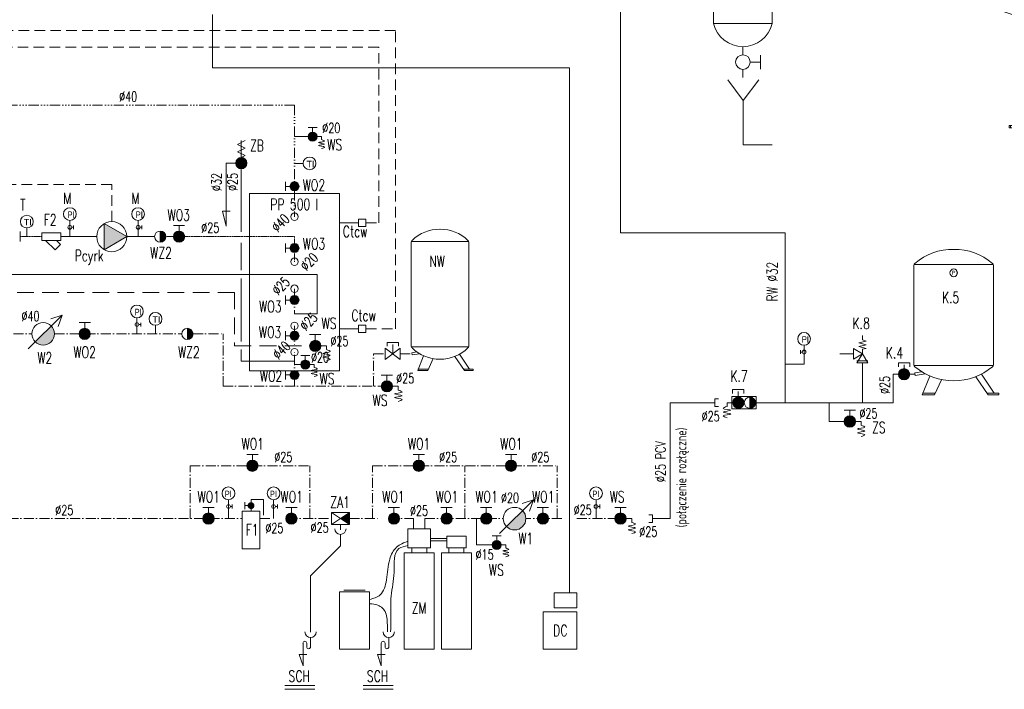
# Model space of a CAD drawing. Header units: millimetres. Extents: x -2127 to 74040, y -8065 to 13366.
# Tile 2 of 5: x 8122 to 19900, y -4723 to 3289. Entities that reach past the tile are written whole.
import ezdxf

# ---------------------------------------------------------------- set-up
doc = ezdxf.new("R2010")
doc.units = ezdxf.units.MM
for name, pattern in [('ACAD_ISO05W100', [33, 24, -3, 0, -3, 0, -3]), ('ACAD_ISO10W100', [18.5, 12, -3, 0.5, -3]), ('ACAD_ISO14W100', [25.5, 12, -3, 0.5, -3, 0.5, -3, 0.5, -3]), ('DASHED', [19.05, 12.7, -6.35]), ('DASHEDX2', [1.5, 1, -0.5]), ('IS-DASHED', [19.05, 12.7, -6.35])]:
    doc.linetypes.add(name, pattern=pattern)
doc.layers.get('0').update_dxf_attribs({"lineweight": 15})
for name, color, linetype, lineweight in [('IS-armatura', 7, 'Continuous', 20), ('IS-automatyka', 242, 'DASHED', 15), ('IS-gaz', 40, 'Continuous', 30), ('IS-kondensat', 44, 'DASHED', 30), ('IS-obieg-kotłowy-powrot', 20, 'IS-DASHED', 30), ('IS-obieg-kotłowy-zasilanie', 10, 'Continuous', 30), ('IS-opisy', 7, 'Continuous', 20)]:
    doc.layers.add(name, color=color, linetype=linetype, lineweight=lineweight)
doc.styles.get("Standard").update_dxf_attribs({"font": 'arial.ttf'})
doc.styles.add('STANDARD2', font='simplex.shx', dxfattribs={"width": 0.7})
doc.linetypes.add('FALA', pattern='A,0.5,-0.2,["~",Standard,S=0.1,R=0,X=-0.1,Y=-0.15],-0.25', length=0.95)
doc.linetypes.add('FENCELINE1', pattern='A,0.25,-0.1,[133,ltypeshp.shx,S=0.1,R=0,X=-0.1,Y=0],-0.1,1', length=1.45)
doc.linetypes.add('X', pattern='A,0.5,-0.2,["x",Standard,S=0.1,R=0,X=-0.1,Y=-0.05],-0.25', length=0.95)

# ---------------------------------------------------------------- blocks, each defined once
blk = doc.blocks.new('CPHS_001')
for p, q in [((-0.5, 0.25), (0.5, -0.25)), ((0.5, 0.25), (-0.5, -0.25)), ((-0.5, -0.25), (-0.5, 0.25)), ((0.5, -0.25), (0.5, 0.25))]:
    blk.add_line(p, q)
blk = doc.blocks.new('A$C06771121')
for p, q in [((287.2, 434.4), (253.8, 434.4)), ((253.8, 434.4), (253.8, 424.1)), ((287.2, 424.1), (287.2, 434.4)), ((287.2, 424.1), (253.8, 424.1)), ((256.8, 380.2), (256.8, 424.1)), ((284.5, 424.1), (284.5, 380.2)), ((284.5, 380.2), (256.8, 380.2)), ((283.6, 365.1), (257.4, 365.1)), ((257.4, 365.1), (257.4, 335.6)), ((282.8, 377), (258.2, 377)), ((261.2, 377), (258.2, 377)), ((258.2, 377), (258.2, 365.1)), ((259.9, 380.2), (259.9, 377)), ((264.4, 377), (261.2, 377)), ((264.4, 377), (264.4, 365.1)), ((276.6, 377), (276.6, 365.1)), ((281.1, 380.2), (281.1, 377)), ((282.8, 365.1), (282.8, 377)), ((283.6, 335.7), (283.6, 365.1)), ((372, 342.2), (346.5, 342.2)), ((346.5, 342.2), (346.5, 321.9)), ((372, 309.9), (372, 342.2)), ((387.7, 300.4), (153.3, 300.4)), ((404.6, 273.5), (136.4, 273.5)), ((136.4, 273.5), (136.4, 252.1)), ((404.6, 252.1), (136.4, 252.1)), ((136.4, 252.1), (136.4, 237.3)), ((404.6, 252.1), (404.6, 273.5)), ((404.6, 252.1), (404.6, 218.2)), ((66.1, 237.3), (58.3, 229.5)), ((66.1, 229.5), (58.3, 229.5)), ((58.3, 229.5), (58.3, -222.6)), ((66.1, 233.4), (62.2, 229.5)), ((66.1, -230.5), (66.1, 237.3)), ((66.1, 237.3), (153.1, 237.3)), ((153.1, 233.4), (66.1, 233.4)), ((153.1, 237.3), (153.1, -230.5)), ((403.3, 213), (404.6, 218.2)), ((395.4, 176.8), (395.5, 178.9)), ((395.5, 178.9), (395.6, 181)), ((395.6, 181), (395.8, 183.2)), ((395.8, 183.2), (396.1, 185.3)), ((396.1, 185.3), (396.4, 187.3)), ((396.4, 187.3), (396.7, 189.4)), ((396.7, 189.4), (397.1, 191.3)), ((397.1, 191.3), (397.4, 193.2)), ((397.4, 193.2), (397.8, 195.1)), ((397.8, 195.1), (398.2, 196.9)), ((398.2, 196.9), (398.7, 198.7)), ((398.7, 198.7), (399.1, 200.4)), ((399.1, 200.4), (399.6, 202)), ((399.6, 202), (400, 203.5)), ((400, 203.5), (400.9, 206.4)), ((400.9, 206.4), (401.8, 209)), ((401.8, 209), (402.6, 211.2)), ((402.6, 211.2), (403.3, 213)), ((395.3, 174.6), (395.4, 176.8)), ((395.3, 172.3), (395.3, 174.6)), ((395.3, 173.7), (395.3, 171.5)), ((395.3, 171.5), (395.4, 169.3)), ((395.4, 169.3), (395.5, 167.2)), ((395.5, 167.2), (395.6, 165)), ((395.6, 165), (395.9, 162.9)), ((395.9, 162.9), (396.1, 160.8)), ((396.1, 160.8), (396.4, 158.8)), ((396.4, 158.8), (396.7, 156.8)), ((396.7, 156.8), (397.1, 154.8)), ((397.1, 154.8), (397.4, 152.9)), ((397.4, 152.9), (397.8, 151)), ((397.8, 151), (398.3, 149.2)), ((398.3, 149.2), (398.7, 147.4)), ((398.7, 147.4), (399.1, 145.7)), ((399.1, 145.7), (400, 142.6)), ((400, 142.6), (401, 139.7)), ((401, 139.7), (401.8, 137.1)), ((401.8, 137.1), (404.6, 129.3)), ((404.6, 129.3), (404.6, -122.4)), ((13.1, 87.2), (0, 87.2)), ((0, 87.2), (0, -87.2)), ((16.4, 83.9), (13.1, 87.2)), ((13.2, 87.1), (13.1, -87.2)), ((16.4, 3.4), (16.4, 83.9)), ((58.3, 64.4), (16.4, 64.4)), ((16.4, 64.4), (16.4, -57.5)), ((58.3, 3.4), (16.4, 3.4)), ((58.3, -2.5), (16.4, -2.5)), ((16.4, -83.5), (16.4, -3.1)), ((58.3, -57.5), (16.4, -57.5)), ((0, -87.2), (13.1, -87.2)), ((13.1, -87.2), (16.4, -83.5)), ((398.2, -143.6), (398.7, -141.8)), ((398.7, -141.8), (399.1, -140.1)), ((399.1, -140.1), (399.6, -138.5)), ((399.6, -138.5), (400, -137)), ((400, -137), (400.9, -134.1)), ((400.9, -134.1), (401.8, -131.5)), ((401.8, -131.5), (402.6, -129.3)), ((402.6, -129.3), (403.2, -127.5)), ((403.2, -127.5), (404.6, -122.4)), ((395.3, -166), (395.4, -163.8)), ((395.3, -168.2), (395.3, -166)), ((395.3, -166.8), (395.3, -169)), ((395.3, -169), (395.4, -171.2)), ((395.4, -163.8), (395.5, -161.6)), ((395.4, -171.2), (395.5, -173.4)), ((395.5, -161.6), (395.6, -159.5)), ((395.5, -173.4), (395.6, -175.5)), ((395.6, -159.5), (395.8, -157.4)), ((395.6, -175.5), (395.9, -177.6)), ((395.8, -157.4), (396.1, -155.3)), ((395.9, -177.6), (396.1, -179.7)), ((396.1, -155.3), (396.4, -153.2)), ((396.4, -153.2), (396.7, -151.2)), ((396.7, -151.2), (397.1, -149.2)), ((397.1, -149.2), (397.4, -147.3)), ((397.4, -147.3), (397.8, -145.4)), ((397.8, -145.4), (398.2, -143.6)), ((396.1, -179.7), (396.4, -181.8)), ((396.4, -181.8), (396.7, -183.8)), ((396.7, -183.8), (397.1, -185.8)), ((397.1, -185.8), (397.4, -187.7)), ((397.4, -187.7), (397.8, -189.5)), ((397.8, -189.5), (398.2, -191.3)), ((398.2, -191.3), (398.7, -193.1)), ((398.7, -193.1), (399.1, -194.8)), ((399.1, -194.8), (400, -198)), ((400, -198), (401, -200.8)), ((401, -200.8), (401.8, -203.4)), ((401.8, -203.4), (404.6, -211.3)), ((404.6, -211.3), (404.6, -266.6)), ((58.3, -222.6), (66.1, -222.6)), ((66.1, -230.5), (58.3, -222.6)), ((66.1, -226.6), (61.2, -222.6)), ((153.1, -226.6), (66.1, -226.6)), ((153.1, -230.5), (66.1, -230.5)), ((136.4, -266.6), (136.4, -230.5)), ((404.6, -245.2), (136.4, -245.2)), ((404.6, -266.6), (136.4, -266.6)), ((14.4, -317.8), (-19.1, -317.9)), ((-19.1, -317.9), (-19.1, -344.1)), ((14.4, -344.2), (14.4, -317.8)), ((14.4, -317.8), (185.3, -317.8)), ((387.7, -293.5), (153.3, -293.5)), ((211.5, -313.3), (153.3, -293.5)), ((185.3, -317.8), (185.3, -344.2)), ((211.5, -323.5), (197.8, -312)), ((211.5, -375.9), (211.5, -307)), ((387.7, -293.5), (329.5, -313.6)), ((329.5, -313.6), (329.5, -307)), ((329.5, -313.6), (329.5, -375.9)), ((-19.1, -344.1), (14.4, -344.1)), ((185.3, -344.2), (14.4, -344.2)), ((329.5, -354.3), (211.5, -354.3)), ((329.5, -366.1), (211.5, -366.1)), ((329.5, -370), (211.5, -370)), ((329.5, -375.9), (211.5, -375.9)), ((216.5, -366.1), (216.5, -375.9)), ((250.8, -538.6), (250.8, -375.9)), ((290.1, -375.9), (290.1, -538.6)), ((324.5, -366.1), (324.5, -375.9)), ((245.9, -715.5), (245.9, -538.6)), ((245.9, -538.6), (250.8, -538.6)), ((290.1, -538.6), (250.8, -538.6)), ((290.1, -538.6), (295.1, -538.6)), ((295.1, -538.6), (295.1, -715.5)), ((196.8, -723.3), (196.8, -715.5)), ((196.8, -715.5), (295.1, -715.5)), ((344.2, -723.3), (196.8, -723.3)), ((201.7, -715.5), (201.7, -723.3)), ((295.1, -715.5), (344.2, -715.5)), ((339.3, -715.5), (339.3, -723.3)), ((344.2, -715.5), (344.2, -723.3))]:
    blk.add_line(p, q)
at = {"extrusion": (1, 6.12303e-17, 0)}
for p, q in [((514, 268.2), (514.5, 268.7)), ((514, 79.2), (514, 268.2)), ((526.5, 268.7), (514.5, 268.7)), ((514.5, 78.7), (514.5, 268.7)), ((527, 268.2), (526.5, 268.7)), ((526.5, 78.7), (526.5, 268.7)), ((527, 79.2), (527, 268.2)), ((498, 218.2), (404.6, 218.2)), ((488, 129.3), (488, 218.2)), ((498, 218.2), (514, 224.7)), ((498, 129.3), (498, 218.2)), ((530, 237.7), (527, 237.7)), ((530, 109.7), (530, 237.7)), ((498, 129.3), (404.6, 129.3)), ((498, 129.3), (514, 122.7)), ((530, 109.7), (527, 109.7)), ((526.5, 78.7), (514.5, 78.7)), ((527, 79.2), (526.5, 78.7)), ((514, -72.3), (514.5, -71.8)), ((514, -261.3), (514, -72.3)), ((526.5, -71.8), (514.5, -71.8)), ((514.5, -261.8), (514.5, -71.8)), ((527, -72.3), (526.5, -71.8)), ((526.5, -261.8), (526.5, -71.8)), ((527, -261.3), (527, -72.3)), ((530, -102.8), (527, -102.8)), ((530, -230.8), (530, -102.8)), ((498, -122.4), (404.6, -122.4)), ((488, -211.3), (488, -122.4)), ((498, -122.4), (514, -115.8)), ((498, -211.3), (498, -122.4)), ((498, -211.3), (404.6, -211.3)), ((498, -211.3), (514, -217.8)), ((530, -230.8), (527, -230.8)), ((526.5, -261.8), (514.5, -261.8)), ((527, -261.3), (526.5, -261.8))]:
    blk.add_line(p, q, dxfattribs=at)
for centre, radius in [((107.3, 173.7), 13), ((107.4, 173.7), 10.3), ((107.4, 173.7), 4.61), ((107.3, -166.8), 13), ((107.4, -166.8), 10.3), ((107.3, -166.9), 4.61), ((270.5, -559.4), 8.74)]:
    blk.add_circle(centre, radius)
for centre, radius, start, end in [((270.5, 125.8), 210.2, 56.1206, 123.8794), ((165.8, 273.8), 29.4, 115.1122, 180.4665), ((375.2, 273.8), 29.4, 359.5335, 64.8878), ((161.5, -269.5), 25.3, 173.3784, 251.0446), ((379.5, -269.5), 25.3, 288.9554, 6.6216), ((183.2, -297.3), 20.6, 275.8297, 324.2983), ((270.5, -55.8), 258, 256.7942, 283.2081), ((185, -300.5), 43.8, 270.4885, 307.4033)]:
    blk.add_arc(centre, radius, start, end)
blk = doc.blocks.new('kotły')
at = {"layer": 'IS-armatura', "ltscale": 10}
blk.add_hatch(color=256, dxfattribs=at).paths.add_polyline_path([(-379.5, 297, -0.414214), (-372.7, 290.3), (-386.2, 290.3, -0.414214)])
at = {"layer": 'IS-armatura'}
for points in [[(-379.5, 269.9, -1), (-379.5, 283.4, -1)], [(-262.4, 251.8, -1), (-262.4, 265.3, -1)], [(-379.5, 255.3), (-379.5, 255.3), (-363.9, 228.3), (-395.1, 228.3)], [(-379.5, 189.1, -1), (-379.5, 202.6, -1)]]:
    blk.add_hatch(color=256, dxfattribs=at).paths.add_polyline_path(points)
at = {"layer": 'IS-armatura', "extrusion": (0, 1, 0)}
for p, q in [((-285.1, 775.9, 130.6), (-355.7, 775.9, 130.6)), ((-355.7, 775.9, 130.6), (-355.7, 771.6, 130.6)), ((-285.9, 779.6, 130.6), (-354.9, 779.6, 130.6)), ((-354.9, 776.9, 130.6), (-354.9, 779.6, 130.6)), ((-285.9, 776.9, 130.6), (-354.9, 776.9, 130.6)), ((-344.5, 781.4, 130.6), (-344.5, 779.6, 130.6)), ((-342.7, 782.2, 130.6), (-343.8, 782.1, 130.6)), ((-298.3, 783.4, 130.6), (-342.5, 783.4, 130.6)), ((-342.5, 783.4, 130.6), (-342.5, 782.4, 130.6)), ((-298.3, 783.4, 130.6), (-298.3, 782.4, 130.6)), ((-298.2, 782.2, 130.6), (-297, 782.1, 130.6)), ((-296.3, 781.4, 130.6), (-296.3, 779.6, 130.6)), ((-285.9, 776.9, 130.6), (-285.9, 779.6, 130.6)), ((-285.1, 775.9, 130.6), (-285.1, 771.6, 130.6)), ((-435.8, 767.2, 130.6), (-435.8, 327.9, 130.6)), ((-417.3, 768.8, 130.6), (-434.2, 768.8, 130.6)), ((-415.7, 767.2, 130.6), (-415.7, 327.9, 130.6)), ((-354.3, 770.6, 130.6), (-354.9, 770.9, 130.6)), ((-285.9, 770.9, 130.6), (-354.9, 770.9, 130.6)), ((-286.5, 770.6, 130.6), (-354.3, 770.6, 130.6)), ((-354.3, 770.6, 130.6), (-354.3, 763.9, 130.6)), ((-286.5, 763.9, 130.6), (-354.3, 763.9, 130.6)), ((-353.6, 762.3, 130.6), (-354.3, 763.9, 130.6)), ((-287.2, 762.3, 130.6), (-353.6, 762.3, 130.6)), ((-353.6, 762.3, 130.6), (-353.6, 741.9, 130.6)), ((-287.2, 762.3, 130.6), (-286.5, 763.9, 130.6)), ((-287.2, 762.3, 130.6), (-287.2, 741.9, 130.6)), ((-286.5, 770.6, 130.6), (-285.9, 770.9, 130.6)), ((-286.5, 770.6, 130.6), (-286.5, 763.9, 130.6)), ((-225.1, 767.2, 130.6), (-225.1, 327.9, 130.6)), ((-206.6, 768.8, 130.6), (-223.5, 768.8, 130.6)), ((-205, 767.2, 130.6), (-205, 327.9, 130.6)), ((-415.7, 741.9, 130.6), (-225.1, 741.9, 130.6)), ((-415.7, 698.6, 130.6), (-413.7, 698.6, 130.6)), ((-413.7, 343.6, 130.6), (-413.7, 698.6, 130.6)), ((-413.7, 696.6, 130.6), (-227.1, 696.6, 130.6)), ((-411.4, 696.6, 130.6), (-411.4, 702.6, 130.6)), ((-411.4, 702.6, 130.6), (-399.9, 702.6, 130.6)), ((-399.9, 702.6, 130.6), (-399.9, 696.6, 130.6)), ((-240.9, 702.6, 130.6), (-240.9, 696.6, 130.6)), ((-229.4, 702.6, 130.6), (-240.9, 702.6, 130.6)), ((-229.4, 696.6, 130.6), (-229.4, 702.6, 130.6)), ((-225.1, 698.6, 130.6), (-227.1, 698.6, 130.6)), ((-227.1, 698.6, 130.6), (-227.1, 343.6, 130.6)), ((-413.7, 676.6, 130.6), (-227.1, 676.6, 130.6)), ((-413.7, 365.7, 130.6), (-227.1, 365.7, 130.6)), ((-415.7, 343.6, 130.6), (-413.7, 343.6, 130.6)), ((-413.7, 345.6, 130.6), (-227.1, 345.6, 130.6)), ((-225.1, 343.6, 130.6), (-227.1, 343.6, 130.6)), ((-225.1, 328, 130.6), (-415.7, 328, 130.6)), ((-225.1, 327.6, 130.6), (-415.7, 327.6, 130.6))]:
    blk.add_line(p, q, dxfattribs=at)
at = {"layer": 'IS-armatura'}
for p, q in [((-435.8, 327.9, 130.6), (-205, 327.9, 130.6)), ((-298.3, 300.9), (-308.2, 300.9)), ((-308.2, 300.9), (-308.2, 290.1)), ((-298.3, 294.7), (-298.3, 307.2)), ((-285.8, 300.9), (-298.3, 307.2)), ((-285.8, 300.9), (-298.3, 294.7)), ((-285.8, 300.9), (-292, 288.4)), ((-285.8, 300.9), (-279.5, 288.4)), ((-372.7, 290.3, -15.7), (-386.2, 290.3, -15.7)), ((-279.5, 288.4), (-292, 288.4)), ((-285.8, 276.1), (-285.8, 288.4)), ((-393, 283.4, 55), (-393, 269.9, 55)), ((-386.2, 276.6, 55), (-393, 276.6, 55)), ((-275.9, 265.3), (-275.9, 251.8)), ((-269.2, 258.5), (-275.9, 258.5)), ((-393, 202.6, 55), (-393, 189.1, 55)), ((-386.2, 195.9, 55), (-393, 195.9, 55)), ((-389.5, 180.4, 65.5), (-393.3, 172.8, 65.5)), ((-387.5, 179.4, 65.5), (-391.3, 171.8, 65.5)), ((-381.9, 169.6, 65.5), (-390.3, 173.8, 65.5)), ((-379.5, 172.9, 65.5), (-388.5, 177.4, 65.5)), ((-372.7, 181.9, 65.5), (-386.2, 181.9, 65.5)), ((-386.2, 181.9, 65.5), (-372.7, 163.9, 65.5)), ((-386.2, 163.9, 65.5), (-372.7, 181.9, 65.5)), ((-372.7, 163.9, 65.5), (-386.2, 163.9, 65.5)), ((-62.8, -75.4), (-62.8, -60)), ((4.9, -115.7), (-8.7, -100.3)), ((4.4, -115.7), (18, -100.3)), ((4.4, -131.1), (4.4, -115.7)), ((-180.6, -131.5), (-40.5, -131.5))]:
    blk.add_line(p, q, dxfattribs=at)
at = {"layer": 'IS-armatura', "linetype": 'DASHED', "elevation": 130.6}
blk.add_lwpolyline([(-408.6, 327.9), (-233, 327.9), (-233, 146.3), (-408.6, 146.3)], close=True, dxfattribs=at)
at = {"layer": 'IS-armatura', "elevation": 13.3}
blk.add_lwpolyline([(-379.5, 255.3), (-363.9, 228.3), (-395.1, 228.3)], close=True, dxfattribs=at)
at = {"layer": 'IS-armatura', "elevation": 55.9}
for points in [[(-330.8, 220.5), (-314.9, 220.5)], [(-330.8, 220.5), (-314.9, 189.5)], [(-314.9, 220.5), (-330.8, 189.5)], [(-320.7, 200.4), (-315.6, 207)], [(-318.1, 195.6), (-311.8, 204)], [(-316.4, 207.5), (-315.9, 208.3)], [(-311, 203.5), (-316.4, 207.5)], [(-310.5, 204), (-315.9, 208.3)], [(-311, 203.5), (-310.5, 204)], [(-314.9, 189.5), (-330.8, 189.5)]]:
    blk.add_lwpolyline(points, dxfattribs=at)
at = {"layer": 'IS-armatura'}
blk.add_lwpolyline([(-50.9, -75.2), (-177.8, -75.2), (-177.8, -131.5), (-50.9, -131.5)], close=True, dxfattribs=at)
for centre, radius in [((-425.8, 753.9, 130.6), 1.81), ((-215, 753.9, 130.6), 1.81), ((-372.6, 686.6, 130.6), 1.81), ((-268.2, 686.6, 130.6), 1.81), ((-379.5, 290.3, -15.7), 6.75), ((-379.5, 276.6, 55), 6.75), ((-262.4, 258.5), 6.75), ((-379.5, 237.3, 13.3), 18), ((-379.5, 195.9, 55), 6.75)]:
    blk.add_circle(centre, radius, dxfattribs=at)
for centre, radius, start, end in [((-354.6, 775.8, 130.6), 1.13, 109.1039, 176.0318), ((-343.7, 781.4, 130.6), 0.76, 94.9986, 180.0104), ((-342.7, 782.4, 130.6), 0.19, 275.0001, 0), ((-298.1, 782.4, 130.6), 0.19, 180, 264.9999), ((-297.1, 781.4, 130.6), 0.76, 359.9896, 85.0014), ((-286.2, 775.8, 130.6), 1.13, 3.9682, 70.8961), ((-434.2, 767.2, 130.6), 1.61, 90, 180), ((-417.3, 767.2, 130.6), 1.61, 0, 90), ((-354.9, 771.6, 130.6), 0.76, 180, 270), ((-285.9, 771.6, 130.6), 0.76, 270, 0), ((-223.5, 767.2, 130.6), 1.61, 90, 180), ((-206.6, 767.2, 130.6), 1.61, 0, 90)]:
    blk.add_arc(centre, radius, start, end, dxfattribs=at)
blk.add_spline([(-285.8, 300.9), (-282.3, 306.4), (-287.9, 310.6), (-285.7, 317.8)], degree=3, dxfattribs=at)
at = {"layer": 'IS-gaz', "ltscale": 200}
for p, q in [((-322.8, 327.9, -7.7), (-322.8, 220.5, 55.9)), ((-322.8, 189.5, 55.9), (-322.8, 179.8, 55.9)), ((-322.8, 149.7, 55.9), (-322.8, 103.5, 55.9))]:
    blk.add_line(p, q, dxfattribs=at)
at = {"layer": 'IS-kondensat', "ltscale": 100}
for p, q in [((-247.2, 325.1, 131.3), (-247.2, -117, 131.3)), ((-50.7, -79.3), (4.5, -79.3)), ((4.5, -106), (4.5, -79.3)), ((-247.2, -117), (-177.8, -117))]:
    blk.add_line(p, q, dxfattribs=at)
at = {"layer": 'IS-obieg-kotłowy-powrot', "ltscale": 20}
for p, q in [((-379.5, 304.2, -20.3), (-379.5, 158.3, 89)), ((21.6, 277.1), (-45.7, 277.1)), ((-45.7, 277.1), (-45.7, 158.3)), ((-45.7, 158.3), (-379.5, 158.3))]:
    blk.add_line(p, q, dxfattribs=at)
at = {"layer": 'IS-obieg-kotłowy-powrot', "ltscale": 2, "elevation": 13.3}
for points in [[(-379.5, 255.3), (-372.7, 266), (-386.2, 266), (-379.5, 255.3)], [(-379.5, 219.3), (-372.7, 208.5), (-386.2, 208.5), (-379.5, 219.3)]]:
    blk.add_lwpolyline(points, dxfattribs=at)
at = {"layer": 'IS-obieg-kotłowy-zasilanie'}
for p, q in [((-262.4, 311.3), (-262.4, 133.8)), ((-285.8, 276.1), (-262.4, 276.1)), ((21.6, 252.6), (-21.2, 252.6)), ((-21.2, 252.6), (-21.2, 133.8)), ((-21.2, 133.8), (-262.4, 133.8))]:
    blk.add_line(p, q, dxfattribs=at)
at = {"layer": 'IS-armatura', "xscale": 0.3659076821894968, "yscale": 0.3659076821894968, "zscale": 0.3659076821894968}
blk.add_blockref('A$C06771121', (21.6, 264.7), dxfattribs=at)
at = {"layer": 'IS-armatura', "xscale": -30.09328546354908, "yscale": 30.09328546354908, "zscale": 0.1504664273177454, "rotation": 270}
blk.add_blockref('CPHS_001', (-322.8, 164.7, 55.9), dxfattribs=at)
blk = doc.blocks.new('Sicherheitsventil')
at = {"linetype": 'Continuous'}
for p, q in [((-1.12, 3.94), (0, 4.36)), ((1.12, 3.38), (-1.12, 3.94)), ((-1.12, 2.81), (1.12, 3.38)), ((0, 4.36), (0, 5.63)), ((-1.69, -2.81), (0, 0)), ((1.12, 2.25), (-1.12, 2.81)), ((-1.12, 1.69), (1.12, 2.25)), ((0, 1.41), (-1.12, 1.69)), ((0, 0), (2.81, 1.69)), ((0, 1.41), (0, 0)), ((2.81, -1.69), (0, 0)), ((0, 0), (1.69, -2.81)), ((2.81, 1.69), (2.81, -1.69)), ((1.69, -2.12), (-1.69, -2.12)), ((1.69, -2.81), (-1.69, -2.81))]:
    blk.add_line(p, q, dxfattribs=at)

msp = doc.modelspace()

# ---------------------------------------------------------------- hatches: boundary and pattern name
at = {"layer": 'IS-armatura'}
for points in [[(11679, 1890, 1), (11571, 1890, 1)], [(10841, 1572, 1), (10706, 1572, 1)], [(11463, 1294, 1), (11355, 1294, 1)], [(10095, 693, 1), (9960, 693, 1)], [(11463, 556, 1), (11355, 556, 1)], [(11463, -66, 1), (11355, -66, 1)], [(8308, -567, 0.668179), (8538, -471, 0.198912), (8499, -376)], [(8967, -471, 1), (8832, -471, 1)], [(11463, -493, 1), (11355, -493, 1)], [(11724, -614, 1), (11589, -614, 1)], [(11591, -837, 1), (11483, -837, 1)], [(11463, -962, -1), (11355, -962, -1)], [(18768, -953, 1), (18633, -953, 1)], [(12582, -1098, 1), (12447, -1098, 1)], [(16785, -1294, 1), (16650, -1294, 1)], [(18120, -1519, 1), (17985, -1519, 1)], [(10973, -2049, 1), (10838, -2049, 1)], [(12963, -2049, 1), (12828, -2049, 1)], [(14067, -2049, 1), (13932, -2049, 1)], [(13946, -2777, 0.668179), (14177, -2681, 0.198912), (14137, -2586)], [(10447, -2681, 1), (10312, -2681, 1)], [(11440, -2681, 1), (11305, -2681, 1)], [(12066, -2753), (12066, -2609), (11958, -2681)], [(12666, -2681, 1), (12531, -2681, 1)], [(13296, -2681, 1), (13161, -2681, 1)], [(13770, -2681, 1), (13635, -2681, 1)], [(14448, -2681, 1), (14313, -2681, 1)], [(15376, -2681, 1), (15241, -2681, 1)], [(13883, -2996, 1), (13775, -2996, 1)]]:
    msp.add_hatch(color=256, dxfattribs=at).paths.add_polyline_path(points)
h = msp.add_hatch(color=256, dxfattribs=at)
h.dxf.hatch_style = 1
h.paths.add_polyline_path([(9403, 693), (9133, 849), (9133, 537)])
at = {"layer": 'IS-armatura', "ltscale": 10}
for points in [[(9803, 760), (9803, 625, 0.414214), (9870, 693, 0.414214)], [(10128, -404), (10128, -539, 0.414214), (10196, -471, 0.414214)], [(16857, -1227), (16857, -1362, 0.414214), (16924, -1294, 0.414214)]]:
    msp.add_hatch(color=256, dxfattribs=at).paths.add_polyline_path(points)

# ---------------------------------------------------------------- linework, layer by layer
at = {"layer": 'IS-armatura', "linetype": 'FENCELINE1', "ltscale": 100}
for p, q in [((15307, 3834), (15307, 738)), ((15307, 738), (17277, 739)), ((17277, 739), (17278, -1294)), ((18203, -1294), (18203, -818)), ((18832, -953), (18570, -953)), ((18570, -953), (18570, -1294)), ((16924, -1294), (18570, -1294)), ((17805, -1519), (17805, -1294)), ((17805, -1519), (17985, -1519))]:
    msp.add_line(p, q, dxfattribs=at)
at = {"layer": 'IS-armatura', "ltscale": 20}
for p, q in [((10430, 3350), (10430, 2714)), ((10430, 2714), (14697, 2714)), ((14697, 2714), (14697, -3570)), ((18821, 358), (19295, 358)), ((19768, 358), (19295, 358)), ((18819, 349), (18819, -840)), ((19770, 349), (19770, -840)), ((8223, -651), (8628, -246)), ((8628, -246), (8493, -291)), ((8628, -246), (8583, -381)), ((8832, -336), (8967, -336)), ((8899, -404), (8899, -336)), ((9524, -472), (9524, -278)), ((9569, -337), (9569, -382)), ((9547, -359), (9569, -359)), ((9746, -471), (9746, -368)), ((17460, -665), (17460, -710)), ((17482, -688), (17460, -688)), ((17505, -831), (17505, -607)), ((18633, -863), (18633, -818)), ((18633, -818), (18768, -818)), ((18768, -818), (18768, -863)), ((17505, -831), (17278, -831)), ((18701, -953), (18701, -840)), ((18821, -849), (19295, -849)), ((18910, -923), (18829, -936)), ((18834, -969), (18829, -936)), ((19768, -849), (19295, -849)), ((18955, -949), (18834, -969)), ((19008, -975), (18917, -1201)), ((19150, -1019), (19065, -1201)), ((19558, -984), (19706, -1201)), ((19627, -953), (19778, -1181)), ((16650, -1182), (16650, -1137)), ((16650, -1137), (16785, -1137)), ((16718, -1227), (16718, -1159)), ((16785, -1137), (16785, -1182)), ((16438, -1249), (16438, -1339)), ((16483, -1249), (16438, -1249)), ((16650, -1294), (16583, -1294)), ((16583, -1294), (16583, -1339)), ((16857, -1227), (16857, -1362)), ((19065, -1201), (18917, -1201)), ((19067, -1181), (18920, -1181)), ((19834, -1181), (19701, -1181)), ((19834, -1201), (19708, -1201)), ((19834, -1181), (19834, -1201)), ((16438, -1339), (16483, -1339)), ((18120, -1384), (17985, -1384)), ((18052, -1451), (18052, -1384)), ((18120, -1519), (18187, -1519)), ((18187, -1519), (18187, -1564)), ((10838, -1914), (10973, -1914)), ((10905, -1982), (10905, -1914)), ((12828, -1914), (12963, -1914)), ((12896, -1982), (12896, -1914)), ((13932, -1914), (14067, -1914)), ((13999, -1982), (13999, -1914)), ((10619, -2681), (10619, -2455)), ((10889, -2591), (10889, -2452)), ((10889, -2452), (11039, -2452)), ((11039, -2452), (11039, -2640)), ((11159, -2681), (11159, -2455)), ((13862, -2861), (14267, -2456)), ((14267, -2456), (14132, -2501)), ((14267, -2456), (14222, -2591)), ((15016, -2681), (15016, -2455)), ((10312, -2546), (10447, -2546)), ((10380, -2614), (10380, -2546)), ((10642, -2536), (10664, -2536)), ((10664, -2514), (10664, -2559)), ((10813, -2567), (10813, -2485)), ((10889, -2526), (10813, -2526)), ((10813, -2526), (10813, -2567)), ((11182, -2536), (11204, -2536)), ((11204, -2514), (11204, -2559)), ((11305, -2546), (11440, -2546)), ((11372, -2614), (11372, -2546)), ((12531, -2546), (12666, -2546)), ((12599, -2614), (12599, -2546)), ((13161, -2546), (13296, -2546)), ((13229, -2614), (13229, -2546)), ((13635, -2546), (13770, -2546)), ((13703, -2614), (13703, -2546)), ((14313, -2546), (14448, -2546)), ((14381, -2614), (14381, -2546)), ((15039, -2536), (15061, -2536)), ((15061, -2514), (15061, -2559)), ((15376, -2546), (15241, -2546)), ((15309, -2614), (15309, -2546)), ((11850, -2609), (12066, -2753)), ((11850, -2753), (12066, -2609)), ((15376, -2681), (15444, -2681)), ((15444, -2681), (15444, -2726)), ((15646, -2636), (15691, -2636)), ((15691, -2636), (15691, -2726)), ((11958, -2753), (11958, -2817)), ((15691, -2726), (15646, -2726)), ((11958, -2869), (11958, -3007)), ((13036, -2918), (13232, -2918)), ((13883, -2888), (13775, -2888)), ((13829, -2942), (13829, -2888)), ((11601, -3364), (11958, -3007)), ((12811, -3030), (12811, -3089)), ((12991, -3030), (12991, -3089)), ((13036, -2945), (13232, -2945)), ((13256, -3030), (13256, -3089)), ((13436, -3030), (13436, -3089)), ((13883, -2996), (13937, -2996)), ((13937, -2996), (13937, -3032)), ((11601, -4041), (11601, -3364)), ((12001, -3537), (12253, -3537)), ((11601, -4103), (11601, -4216)), ((12537, -4103), (12537, -4216)), ((11511, -4171), (11511, -4441)), ((11556, -4216), (11556, -4171)), ((12447, -4171), (12447, -4441)), ((12492, -4216), (12492, -4171)), ((11466, -4306), (11556, -4306)), ((11511, -4441), (11466, -4306)), ((12402, -4306), (12492, -4306)), ((12447, -4441), (12402, -4306))]:
    msp.add_line(p, q, dxfattribs=at)
at = {"layer": 'IS-armatura'}
for p, q in [((16773, 2966), (16773, 2868)), ((16985, 2781), (16985, 2863)), ((16861, 2781), (16985, 2781)), ((16985, 2699), (16985, 2781)), ((16773, 2694), (16773, 2596)), ((16592, 2571), (16778, 2321)), ((16963, 2571), (16778, 2321)), ((16778, 2321), (16778, 1790)), ((11679, 1998), (11571, 1998)), ((11625, 1944), (11625, 1998)), ((11679, 1890), (11733, 1890)), ((11733, 1890), (11733, 1854)), ((10728, 1797), (10818, 1842)), ((10818, 1752), (10728, 1797)), ((10773, 1639), (10773, 1842)), ((16778, 1790), (17124, 1790)), ((10728, 1707), (10818, 1752)), ((10818, 1662), (10728, 1707)), ((10773, 1639), (10818, 1662)), ((11409, 1569), (11513, 1569)), ((11301, 1240), (11301, 1348)), ((11355, 1294), (11301, 1294)), ((8722, 693), (8722, 886)), ((8767, 828), (8767, 783)), ((9538, 693), (9538, 886)), ((9583, 828), (9583, 783)), ((10095, 828), (9960, 828)), ((10028, 760), (10028, 828)), ((12174, 858), (11949, 858)), ((8128, 633), (8128, 753)), ((8207, 693), (8207, 796)), ((8745, 805), (8767, 805)), ((9560, 805), (9583, 805)), ((9803, 760), (9803, 625)), ((8432, 648), (8545, 535)), ((8609, 599), (8545, 535)), ((8560, 648), (8609, 599)), ((11301, 502), (11301, 610)), ((12805, 628), (12805, -619)), ((12807, 636), (13149, 636)), ((13492, 636), (13149, 636)), ((13494, 628), (13494, -619)), ((11355, 556), (11301, 556)), ((11301, -120), (11301, -12)), ((11355, -66), (11301, -66)), ((10128, -404), (10128, -539)), ((11301, -547), (11301, -439)), ((12174, -410), (11949, -410)), ((11355, -493), (11301, -493)), ((11724, -479), (11589, -479)), ((11657, -547), (11657, -479)), ((12517, -574), (12517, -619)), ((12652, -574), (12517, -574)), ((12652, -619), (12652, -574)), ((11724, -614), (11792, -614)), ((11792, -614), (11792, -659)), ((12494, -642), (12494, -777)), ((12674, -777), (12494, -642)), ((12494, -777), (12674, -642)), ((12584, -709), (12584, -597)), ((12674, -642), (12674, -777)), ((12807, -627), (13149, -627)), ((12872, -687), (12813, -696)), ((12817, -722), (12813, -696)), ((13492, -627), (13149, -627)), ((11591, -729), (11483, -729)), ((11537, -783), (11537, -729)), ((12905, -708), (12817, -722)), ((12954, -733), (12884, -908)), ((13068, -767), (13002, -908)), ((13328, -740), (13443, -908)), ((13382, -714), (13501, -892)), ((11301, -908), (11301, -1016)), ((11591, -837), (11645, -837)), ((11646, -837), (11646, -873)), ((13002, -908), (12884, -908)), ((13004, -892), (12886, -892)), ((13545, -892), (13439, -892)), ((13545, -908), (13444, -908)), ((13545, -892), (13545, -908)), ((11355, -962), (11301, -962)), ((12582, -963), (12447, -963)), ((12515, -1031), (12515, -963)), ((12582, -1098), (12650, -1098)), ((12650, -1098), (12650, -1143))]:
    msp.add_line(p, q, dxfattribs=at)
at = {"layer": 'IS-armatura', "linetype": 'ACAD_ISO14W100', "ltscale": 10}
for p, q in [((11409, 2267), (6287, 2267)), ((11409, 2267), (11409, 931)), ((11409, 70), (11409, -230)), ((11409, -374), (11410, -614)), ((11409, -1098), (11409, -689))]:
    msp.add_line(p, q, dxfattribs=at)
at = {"layer": 'IS-armatura', "ltscale": 10}
for p, q in [((11625, 1890), (11409, 1890)), ((10706, 1572), (10593, 1572)), ((10593, 1572), (10593, 819)), ((10773, 751), (10773, 1504)), ((10548, 999), (10638, 999)), ((10593, 819), (10548, 999)), ((10773, 293), (10773, 620)), ((11681, 240), (1612, 240)), ((11681, -230), (11681, 240)), ((10773, -560), (10773, 194)), ((11681, -230), (11409, -230)), ((10773, -797), (10773, -658)), ((11409, -797), (10773, -797)), ((11537, -837), (11409, -837)), ((12834, -2805), (12834, -2681)), ((12969, -2805), (12969, -2681)), ((13586, -2996), (13586, -2681)), ((13802, -2996), (13586, -2996))]:
    msp.add_line(p, q, dxfattribs=at)
at = {"layer": 'IS-armatura', "linetype": 'ACAD_ISO05W100', "ltscale": 0.1}
for p, q in [((8128, 693), (8387, 693)), ((9870, 693), (11409, 693))]:
    msp.add_line(p, q, dxfattribs=at)
at = {"layer": 'IS-armatura', "linetype": 'FALA', "ltscale": 0.1}
for p, q in [((8612, 693), (9043, 693)), ((9403, 693), (9735, 693))]:
    msp.add_line(p, q, dxfattribs=at)
at = {"layer": 'IS-armatura', "linetype": 'ACAD_ISO14W100', "ltscale": 0.1}
msp.add_line((11409, 693), (11409, 393), dxfattribs=at)
at = {"layer": 'IS-armatura', "linetype": 'DASHEDX2', "ltscale": 200}
for p, q in [((10691, 26), (1342, 26)), ((10691, 26), (10691, -614)), ((11792, -614), (10691, -614))]:
    msp.add_line(p, q, dxfattribs=at)
at = {"layer": 'IS-armatura', "linetype": 'ACAD_ISO10W100', "ltscale": 10}
for p, q in [((7678, -471), (8268, -471)), ((8538, -471), (10061, -471)), ((10196, -471), (10555, -471)), ((10555, -1098), (10555, -471)), ((12353, -709), (12494, -709)), ((12353, -1098), (12353, -709)), ((12674, -709), (12815, -709)), ((10555, -1098), (12515, -1098)), ((10162, -2049), (11592, -2049)), ((10162, -2681), (10162, -2049)), ((11592, -2681), (11592, -2049)), ((12343, -2681), (12343, -2049)), ((12343, -2049), (14550, -2049)), ((13446, -2681), (13446, -2049)), ((14550, -2681), (14550, -2049)), ((6507, -2681), (10784, -2681)), ((10994, -2681), (11116, -2681)), ((11326, -2681), (11850, -2681)), ((12066, -2681), (12404, -2681)), ((12539, -2681), (12834, -2681)), ((12969, -2681), (13907, -2681)), ((14607, -2681), (14177, -2681)), ((14787, -2681), (15241, -2681))]:
    msp.add_line(p, q, dxfattribs=at)
at = {"layer": 'IS-armatura', "linetype": 'Continuous'}
msp.add_line((18094, -709), (17931, -709), dxfattribs=at)
at = {"layer": 'IS-armatura', "linetype": 'X', "ltscale": 5}
for p, q in [((15902, -1294), (15902, -2681)), ((16438, -1294), (15902, -1294)), ((15902, -2681), (15691, -2681))]:
    msp.add_line(p, q, dxfattribs=at)
at = {"layer": 'IS-armatura'}
for points in [[(17124, 4290), (16423, 4290), (16423, 3243), (17124, 3243)], [(11949, -914), (10869, -914), (10869, 1208), (11949, 1208)], [(9403, 693), (9133, 849), (9133, 537)], [(12174, 813), (12174, 903), (12264, 903), (12264, 813)], [(8387, 648), (8612, 648), (8612, 738), (8387, 738)], [(12174, -455), (12174, -365), (12264, -365), (12264, -455)], [(10784, -3041), (10994, -3041), (10994, -2591), (10784, -2591)], [(11850, -2753), (12066, -2753), (12066, -2609), (11850, -2609)], [(12766, -3030), (13036, -3030), (13036, -2805), (12766, -2805)], [(13232, -3030), (13462, -3030), (13462, -2889), (13232, -2889)], [(12721, -4245), (13081, -4245), (13081, -3089), (12721, -3089)], [(13166, -4245), (13526, -4245), (13526, -3089), (13166, -3089)], [(11947, -4245), (12307, -4245), (12307, -3557), (11947, -3557)], [(14517, -3750), (14787, -3750), (14787, -3570), (14517, -3570)], [(14382, -4245), (14787, -4245), (14787, -3795), (14382, -3795)]]:
    msp.add_lwpolyline(points, close=True, dxfattribs=at)
at = {"layer": 'IS-armatura', "ltscale": 10}
msp.add_lwpolyline([(16642, -1369), (16933, -1369), (16933, -1219), (16642, -1219)], close=True, dxfattribs=at)
at = {"layer": 'IS-armatura', "const_width": 40.9}
msp.add_lwpolyline([(10889, -2505, 1), (10889, -2546, 1)], format="xyb", close=True, dxfattribs=at)
at = {"layer": 'IS-armatura'}
for centre, radius in [((16773, 2781), 87.4), ((11625, 1890), 54), ((10773, 1572), 67.5), ((11589, 1569), 76.5), ((11409, 1294), 54), ((8207, 873), 76.5), ((8722, 963), 76.5), ((9538, 963), 76.5), ((11409, 931), 45), ((8722, 805), 22.5), ((9223, 693), 180), ((9538, 805), 22.5), ((9803, 693), 67.5), ((10028, 693), 67.5), ((11409, 556), 54), ((11409, 393), 45), ((19295, 260), 45.9), ((11409, 70), 45), ((11409, -66), 54), ((9524, -202), 76.5), ((9746, -291), 76.5), ((8403, -471), 135), ((9524, -359), 22.5), ((11409, -374), 45), ((8899, -471), 67.5), ((10128, -471), 67.5), ((11409, -493), 54), ((17505, -530), 76.5), ((11657, -614), 67.5), ((11409, -689), 45), ((17505, -688), 22.5), ((11537, -837), 54), ((11409, -962), 54), ((18701, -953), 67.5), ((12515, -1098), 67.5), ((16718, -1294), 67.5), ((16857, -1294), 67.5), ((18052, -1519), 67.5), ((10905, -2049), 67.5), ((12896, -2049), 67.5), ((13999, -2049), 67.5), ((10619, -2379), 76.5), ((11159, -2379), 76.5), ((15016, -2379), 76.5), ((10619, -2536), 22.5), ((11159, -2536), 22.5), ((14042, -2681), 135), ((15016, -2536), 22.5), ((10380, -2681), 67.5), ((11372, -2681), 67.5), ((12599, -2681), 67.5), ((13229, -2681), 67.5), ((13703, -2681), 67.5), ((14381, -2681), 67.5), ((15309, -2681), 67.5), ((13829, -2996), 54)]:
    msp.add_circle(centre, radius, dxfattribs=at)
for centre, radius, start, end in [((16773, 3326), 360, 193.385, 346.615), ((13145, 310), 472, 89.4392, 134.3778), ((13154, 310), 472, 45.6222, 90.5608), ((12831, 628), 25.3, 130.5559, 180), ((13468, 628), 25.3, 0, 49.4441), ((19286, -160), 701, 89.3605, 130.5559), ((19303, -160), 701, 49.4441, 90.6395), ((18851, 349), 31.7, 130.5559, 180), ((19738, 349), 31.7, 0, 49.4441), ((12831, -619), 25.3, 180, 229.4441), ((13145, -301), 472, 225.625, 270.5949), ((13154, -301), 472, 269.4051, 314.375), ((13468, -619), 25.3, 310.5559, 0), ((18851, -840), 31.7, 180, 229.4441), ((19286, -331), 701, 229.4441, 270.6705), ((19303, -331), 701, 269.3295, 310.5559), ((19738, -840), 31.7, 310.5559, 0), ((11958, -2802), 67.5, 180, 0), ((11601, -4036), 67.5, 180, 0), ((12537, -4036), 67.5, 180, 0), ((11533, -4171), 22.5, 0, 180), ((11578, -4216), 22.5, 180, 0), ((12470, -4171), 22.5, 0, 180), ((12515, -4216), 22.5, 180, 0)]:
    msp.add_arc(centre, radius, start, end, dxfattribs=at)
for points in [[(11733, 1854), (11769, 1836), (11697, 1818), (11769, 1800), (11697, 1782), (11769, 1764), (11733, 1746)], [(11792, -659), (11837, -682), (11747, -704), (11837, -727), (11747, -749), (11837, -772), (11792, -794)], [(11645, -873), (11681, -891), (11609, -909), (11681, -927), (11609, -945), (11681, -963), (11645, -981)], [(12650, -1143), (12695, -1166), (12605, -1188), (12695, -1211), (12605, -1233), (12695, -1256), (12650, -1278)], [(16583, -1339), (16538, -1362), (16628, -1384), (16538, -1407), (16628, -1429), (16538, -1452), (16583, -1474)], [(18187, -1564), (18232, -1586), (18142, -1609), (18232, -1631), (18142, -1654), (18232, -1676), (18187, -1699)], [(15444, -2726), (15489, -2749), (15399, -2771), (15489, -2794), (15399, -2816), (15489, -2839), (15444, -2861)], [(12307, -3648), (12434, -3594), (12508, -3415), (12548, -3166), (12630, -3023), (12766, -2950)], [(12766, -3003), (12658, -3040), (12601, -3321), (12565, -3606), (12561, -3892), (12559, -4036)], [(13937, -3032), (13973, -3050), (13901, -3068), (13973, -3086), (13901, -3104), (13973, -3122), (13937, -3140)], [(12307, -3700), (12406, -3716), (12499, -3806), (12516, -3884), (12521, -4036)]]:
    msp.add_spline(points, degree=3, dxfattribs=at)
at = {"layer": 'IS-automatyka', "ltscale": 10}
for p, q in [((12616, 3161), (953, 3161)), ((12616, -410), (12616, 3161)), ((12416, 2961), (753, 2961)), ((12416, 858), (12416, 2961)), ((9223, 1315), (545, 1315)), ((9223, 873), (9223, 1315)), ((12264, 858), (12416, 858)), ((12264, -410), (12616, -410))]:
    msp.add_line(p, q, dxfattribs=at)
at = {"layer": 'IS-opisy', "lineweight": 9, "ltscale": 20}
for p, q in [((11293, -4678), (11653, -4678)), ((12230, -4678), (12590, -4678)), ((11293, -4723), (11653, -4723)), ((12230, -4723), (12590, -4723))]:
    msp.add_line(p, q, dxfattribs=at)

# ---------------------------------------------------------------- block references
at = {"layer": 'IS-armatura'}
for name, p, xscale, yscale, zscale in [('kotły', (21285, 1996), -9.004895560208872, 9.004895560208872, 9.004895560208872), ('Sicherheitsventil', (18203, -709), -38.67906976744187, 38.67906976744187, 38.67906976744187)]:
    msp.add_blockref(name, p, dxfattribs=dict(at, xscale=xscale, yscale=yscale, zscale=zscale))

# ---------------------------------------------------------------- texts
for p in [(11553, 1524), (8171, 828), (9710, -336)]:
    msp.add_text('TI', height=76.5, dxfattribs=at).set_placement(p)
at = {"layer": 'IS-armatura', "width": 0.8}
for height, p in [(76.5, (8695, 918)), (76.5, (9511, 918)), (45.9, (19273, 239)), (76.5, (9497, -247)), (76.5, (17478, -575)), (76.5, (10575, -2424)), (76.5, (11115, -2424)), (76.5, (14972, -2424))]:
    msp.add_text('PI', height=height, dxfattribs=at).set_placement(p)
at = {"layer": 'IS-opisy', "style": 'STANDARD2', "width": 0.7}
for s, height, p in [('%%C40', 120, (9311, 2309)), ('%%c20', 120, (11741, 1934)), ('ZB', 135, (10877, 1715)), ('WS', 135, (11801, 1726)), ('WO2', 135, (11508, 1243)), ('M', 135, (8643, 1084)), ('M', 135, (9459, 1084)), ('T', 135, (8127, 1005)), ('PP 500 l', 135, (11119, 1011)), ('F2', 135, (8410, 826)), ('WO3', 135, (9891, 884)), ('%%C25', 120, (10293, 740)), ('Ctcw', 135, (11988, 687)), ('WO3', 135, (11509, 541)), ('Pcyrk', 135, (8780, 399)), ('WZ2', 135, (9683, 432)), ('NW', 135, (13022, 330)), ('K.5', 135, (19155, -102)), ('WO3', 135, (10986, -212)), ('%%C40', 120, (8143, -317)), ('Ctcw', 135, (12089, -317)), ('WS', 135, (11733, -412)), ('K.8', 135, (18084, -412)), ('WO3', 135, (10983, -519)), ('%%c25', 120, (11839, -616)), ('W2', 135, (8333, -826)), ('WO2', 135, (8765, -758)), ('WZ2', 135, (10016, -758)), ('%%c20', 120, (11607, -811)), ('K.4', 135, (18483, -765)), ('WO2', 135, (10995, -1042)), ('WS', 135, (11709, -1074)), ('%%c25', 120, (12625, -1062)), ('K.7', 135, (16624, -1044)), ('WS', 135, (12343, -1333)), ('%%c25', 120, (16279, -1516)), ('%%c25', 120, (18167, -1482)), ('ZS', 135, (18318, -1658)), ('WO1', 135, (10776, -1855)), ('WO1', 135, (12766, -1855)), ('WO1', 135, (13870, -1855)), ('%%c25', 120, (11168, -2004)), ('%%c25', 120, (13139, -2004)), ('%%c25', 120, (14242, -2004)), ('WO1', 135, (10250, -2487)), ('WO1', 135, (11242, -2487)), ('WO1', 135, (12459, -2487)), ('WO1', 135, (13099, -2487)), ('WO1', 135, (13573, -2487)), ('WO1', 135, (14251, -2487)), ('WS', 135, (15179, -2487)), ('ZA1', 135, (11837, -2552)), ('%%c20', 120, (13879, -2492)), ('%%C25', 120, (8547, -2639)), ('%%c25', 120, (12791, -2646)), ('%%c25', 120, (14748, -2637)), ('F1', 135, (10826, -2884)), ('%%c25', 120, (11061, -2854)), ('%%c25', 120, (11601, -2848)), ('%%c25', 120, (15533, -2897)), ('W1', 135, (14088, -2988)), ('%%c15', 120, (13575, -3171)), ('WS', 135, (13734, -3363)), ('ZM', 135, (12811, -3818)), ('DC', 135, (14504, -4088)), ('SCH', 135, (11338, -4633)), ('SCH', 135, (12275, -4633))]:
    msp.add_text(s, height=height, dxfattribs=at).set_placement(p)
for s, height, rotation, p in [('%%c32', 120, 90, (10535, 1238)), ('%%c25', 120, 90, (10728, 1240)), ('%%C40', 120, 45, (11207, 738)), ('%%c20', 120, 45, (11550, 274)), ('RW %%c32', 130, 90, (17188, -82)), ('%%C25', 120, 45, (11212, -16)), ('%%C25', 120, 45, (11544, -442)), ('%%C40', 120, 45, (11218, -784)), ('%%c25', 120, 90, (18529, -1189)), ('(połączenie rozłączne)', 120, 90, (16097, -2785)), ('%%c25 PCV', 120, 90, (15847, -2244))]:
    msp.add_text(s, height=height, rotation=rotation, dxfattribs=at).set_placement(p)

doc.saveas('drawing.dxf')
